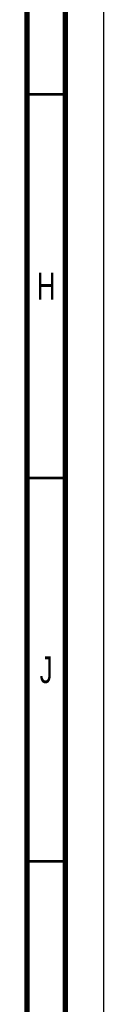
# Paper-space layout 'SUBMITTAL_E1H_1_1' of a CAD drawing. Header units: millimetres. Extents: x 0 to 841, y 0 to 594.
# Tile 56 of 69: x 831 to 841, y 128 to 257. Entities that reach past the tile are written whole.
import ezdxf

# ---------------------------------------------------------------- set-up
doc = ezdxf.new("R2010")
doc.units = ezdxf.units.MM
doc.header["$LTSCALE"] = 46.255
doc.layers.get('0').update_dxf_attribs({"linetype": 'CONTINUOUS'})
doc.styles.get("Standard").update_dxf_attribs({"font": 'txt', "width": 0.725})

psp = doc.layouts.new('SUBMITTAL_E1H_1_1')

# ---------------------------------------------------------------- linework, layer by layer
at = {"color": 7, "linetype": 'CONTINUOUS'}
psp.add_line((841, 0), (841, 594), dxfattribs=at)
psp.add_line((841, 0), (841, 594), dxfattribs=at)
for points, const_width in [([(836, 5), (836, 589)], 0.7), ([(831, 10), (831, 584)], 0.7), ([(831, 247), (836, 247)], 0.35), ([(831, 197), (836, 197)], 0.35), ([(831, 147), (836, 147)], 0.35)]:
    psp.add_lwpolyline(points, dxfattribs=dict(at, const_width=const_width))

# ---------------------------------------------------------------- texts
at = {"color": 2, "linetype": 'CONTINUOUS', "char_height": 3.5, "width": 2.5375, "attachment_point": 2, "line_spacing_factor": 0.9}
for s, insert in [('H', (833.5, 223.75)), ('J', (833.5, 173.75))]:
    psp.add_mtext(s, dxfattribs=dict(at, insert=insert))

doc.saveas('drawing.dxf')
